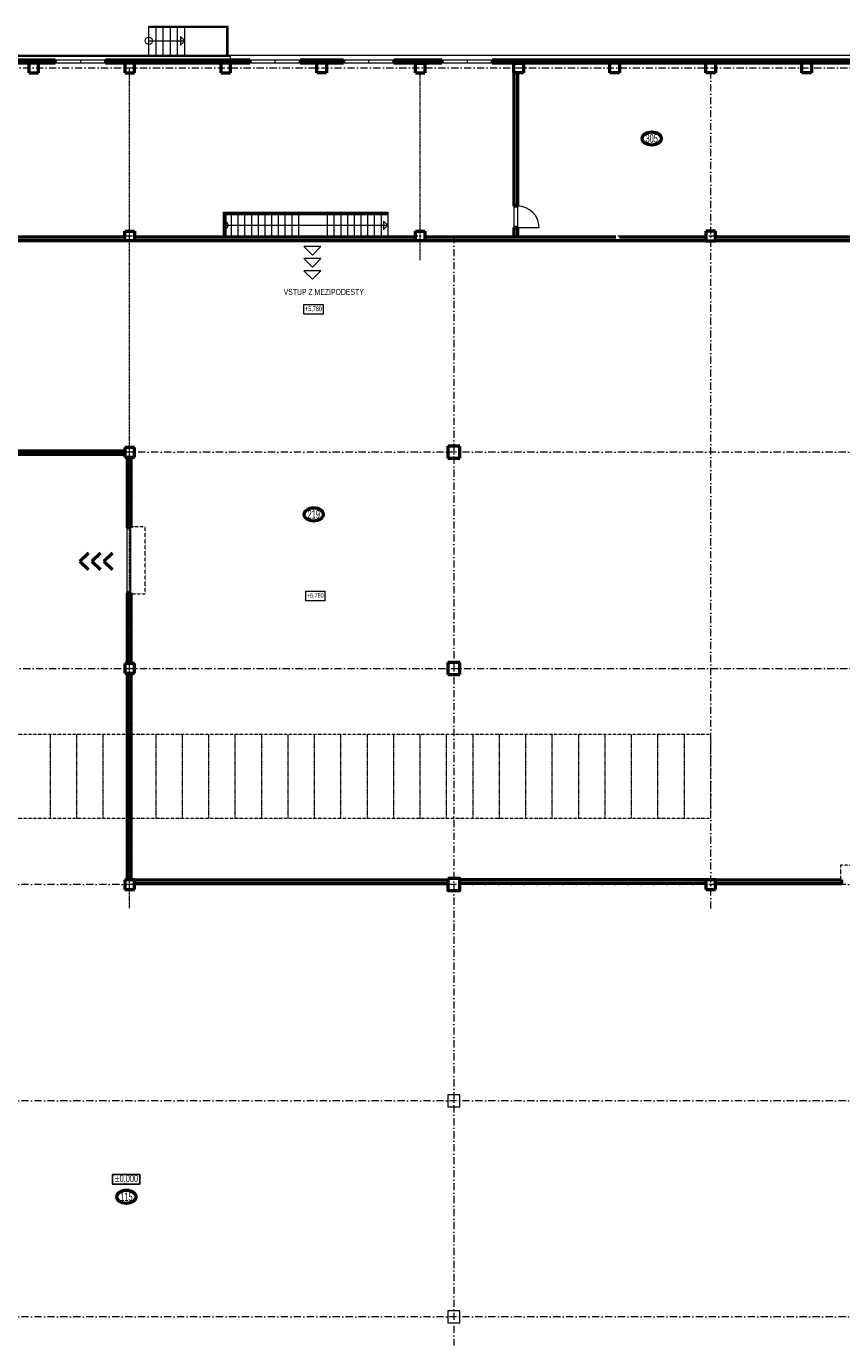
# Model space of a CAD drawing. Header units: millimetres. Extents: x 2886542 to 7567581, y -792623 to 134766.
# Tile 13 of 256: x 3365303 to 3399253, y -502353 to -447426. Entities that reach past the tile are written whole.
import ezdxf

# ---------------------------------------------------------------- set-up
doc = ezdxf.new("R2010")
doc.units = ezdxf.units.MM
for name, pattern in [('Cerchovana', [0.27, 0.15, -0.06, 0, -0.06]), ('Cerchovana 2 tecky', [0.33, 0.15, -0.06, 0, -0.06, 0, -0.06]), ('Cerchovana 2 tecky 0.5x', [0.22, 0.1, -0.04, 0, -0.04, 0, -0.04])]:
    doc.linetypes.add(name, pattern=pattern)
doc.layers.add('koty', color=140, linetype='Continuous')
for name, color, linetype, lineweight in [('Obecné01', 7, 'Continuous', 13), ('PŮDORYS', 7, 'Continuous', 13), ('SLOUPY_BET_1', 7, 'Continuous', 13), ('Standard', 7, 'Continuous', 25), ('VÝHLED', 7, 'Continuous', 25), ('ŘEZY_1', 7, 'Continuous', 13)]:
    doc.layers.add(name, color=color, linetype=linetype, lineweight=lineweight)
doc.styles.add('ARIALNARROW', font='txt')

msp = doc.modelspace()

# ---------------------------------------------------------------- linework, layer by layer
at = {"layer": 'Obecné01', "color": 250, "linetype": 'Continuous', "lineweight": 13}
for p, q in [((3370402.9, -448626.3), (3370402.9, -447426.3)), ((3373702.9, -447426.3), (3370402.9, -447426.3)), ((3373652.9, -447476.3), (3370402.9, -447476.3)), ((3370702.9, -448626.3), (3370702.9, -447426.3)), ((3371002.9, -448626.3), (3371002.9, -447426.3)), ((3371302.9, -448626.3), (3371302.9, -447426.3)), ((3371602.9, -448626.3), (3371602.9, -447426.3)), ((3371902.9, -448626.3), (3371902.9, -447426.3)), ((3373652.9, -448686.3), (3373652.9, -447476.3)), ((3373702.9, -448686.3), (3373702.9, -447426.3)), ((3370402.9, -448026.3), (3371902.9, -448026.3)), ((3371902.9, -448026.3), (3371725.9, -447849.3)), ((3371725.9, -447849.3), (3371725.9, -448203.3)), ((3371902.9, -448026.3), (3371725.9, -448203.3)), ((3332772.9, -448626.3), (3373652.9, -448626.3)), ((3373802.9, -448686.3), (3333002.9, -448686.3)), ((3373702.9, -448626.3), (3406432.9, -448626.3))]:
    msp.add_line(p, q, dxfattribs=at)
at = {"layer": 'Obecné01', "color": 250, "linetype": 'Continuous', "lineweight": 25}
for p, q in [((3368893.6, -495225.7), (3368893.6, -495634.4)), ((3370026.3, -495225.7), (3368893.6, -495225.7)), ((3370026.3, -495634.4), (3370026.3, -495225.7)), ((3368893.6, -495634.4), (3370026.3, -495634.4))]:
    msp.add_line(p, q, dxfattribs=at)
at = {"layer": 'Obecné01', "color": 250, "linetype": 'Continuous', "lineweight": 13}
msp.add_circle((3370402.9, -448026.3), 150, dxfattribs=at)
at = {"layer": 'Obecné01', "color": 250, "linetype": 'Continuous', "lineweight": 50}
for centre in [(3391345.2, -452093.5), (3377269.9, -467745.6), (3369467.1, -496157.6)]:
    msp.add_ellipse(centre, major_axis=(396.9, 0), ratio=0.6934461, dxfattribs=at)
at = {"layer": 'PŮDORYS', "color": 250, "linetype": 'Cerchovana', "lineweight": 13, "ltscale": 2000}
for p, q in [((3333302.9, -449156.3), (3405902.9, -449156.3)), ((3393802.9, -484156.3), (3393802.9, -449156.3)), ((3405902.9, -456156.3), (3333302.9, -456156.3)), ((3383102.9, -456156.3), (3383102.9, -502353.5)), ((3405902.9, -465156.3), (3333302.1, -465156.3)), ((3333302.9, -474156.3), (3405902.9, -474156.3)), ((3405902.9, -483156.3), (3333302.9, -483156.3)), ((3405902.9, -492156.3), (3333102.9, -492156.3)), ((3405902.9, -501156.3), (3333102.9, -501156.3))]:
    msp.add_line(p, q, dxfattribs=at)
at = {"layer": 'PŮDORYS', "color": 250, "linetype": 'Cerchovana', "lineweight": 13}
for p, q in [((3369602.9, -484156.3), (3369602.9, -449156.3)), ((3381702.9, -457156.3), (3381702.9, -449356.3))]:
    msp.add_line(p, q, dxfattribs=at)
at = {"layer": 'PŮDORYS', "color": 250, "linetype": 'Continuous', "lineweight": 13}
for p, q in [((3369502.9, -471006.3), (3369502.9, -468306.3)), ((3369652.9, -471006.3), (3369652.9, -468306.3))]:
    msp.add_line(p, q, dxfattribs=at)
at = {"layer": 'PŮDORYS', "color": 250, "linetype": 'Cerchovana 2 tecky', "lineweight": 13}
for p, q in [((3370252.9, -468256.3), (3369652.9, -468256.3)), ((3370252.9, -471056.3), (3370252.9, -468256.3)), ((3369652.9, -471056.3), (3370252.9, -471056.3)), ((3399202.9, -482356.3), (3399202.9, -482956.3)), ((3402002.9, -482356.3), (3399202.9, -482356.3))]:
    msp.add_line(p, q, dxfattribs=at)
at = {"layer": 'SLOUPY_BET_1', "color": 250}
for points in [[(3382852.9, -491906.3), (3382852.9, -492406.3), (3383352.9, -492406.3), (3383352.9, -491906.3), (3382852.9, -491906.3)], [(3382852.9, -500906.3), (3382852.9, -501406.3), (3383352.9, -501406.3), (3383352.9, -500906.3), (3382852.9, -500906.3)]]:
    msp.add_lwpolyline(points, close=True, dxfattribs=at)
at = {"layer": 'Standard', "color": 250, "linetype": 'Continuous', "lineweight": 13}
for p, q in [((3373802.9, -448836.3), (3373802.9, -448686.3)), ((3365602.8, -448956.3), (3365602.8, -448836.3)), ((3368602.9, -448836.3), (3366502.9, -448836.3)), ((3368602.9, -448956.3), (3366502.9, -448956.3)), ((3367552.9, -448836.3), (3367552.9, -448956.3)), ((3369602.8, -448956.3), (3369602.8, -448836.3)), ((3373602.8, -448956.3), (3373602.8, -448836.3)), ((3376702.9, -448836.3), (3374602.9, -448836.3)), ((3376702.9, -448956.3), (3374602.9, -448956.3)), ((3375652.9, -448836.3), (3375652.9, -448956.3)), ((3377602.8, -448956.3), (3377602.8, -448836.3)), ((3380602.9, -448836.3), (3378502.9, -448836.3)), ((3380602.9, -448956.3), (3378502.9, -448956.3)), ((3379552.9, -448836.3), (3379552.9, -448956.3)), ((3381702.9, -448956.3), (3381702.9, -448836.3)), ((3384702.9, -448836.3), (3382602.9, -448836.3)), ((3384702.9, -448956.3), (3382602.9, -448956.3)), ((3383652.9, -448836.3), (3383652.9, -448956.3)), ((3385802.9, -448956.3), (3385802.9, -448836.3)), ((3389802.8, -448956.3), (3389802.8, -448836.3)), ((3393802.8, -448956.3), (3393802.8, -448836.3)), ((3397802.8, -448956.3), (3397802.8, -448836.3))]:
    msp.add_line(p, q, dxfattribs=at)
at = {"layer": 'Standard', "color": 250, "linetype": 'Continuous', "lineweight": 50}
for p, q in [((3366502.9, -448836.3), (3364602.9, -448836.3)), ((3366502.9, -448956.3), (3364602.9, -448956.3)), ((3365802.9, -448956.3), (3365402.9, -448956.3)), ((3365402.9, -448956.3), (3365402.9, -449356.3)), ((3365802.9, -449356.3), (3365802.9, -448956.3)), ((3366502.9, -448836.3), (3366502.9, -448956.3)), ((3368602.9, -448836.3), (3368602.9, -448956.3)), ((3374602.9, -448836.3), (3368602.9, -448836.3)), ((3374602.9, -448956.3), (3368602.9, -448956.3)), ((3369802.9, -448956.3), (3369402.9, -448956.3)), ((3369402.9, -448956.3), (3369402.9, -449356.3)), ((3369802.9, -449356.3), (3369802.9, -448956.3)), ((3373802.9, -448956.3), (3373402.9, -448956.3)), ((3373402.9, -448956.3), (3373402.9, -449356.3)), ((3373802.9, -449356.3), (3373802.9, -448956.3)), ((3374602.9, -448836.3), (3374602.9, -448956.3)), ((3376702.9, -448836.3), (3376702.9, -448956.3)), ((3378502.9, -448836.3), (3376702.9, -448836.3)), ((3378502.9, -448956.3), (3376702.9, -448956.3)), ((3377402.9, -449356.3), (3377402.9, -448956.3)), ((3377802.9, -448956.3), (3377802.9, -449356.3)), ((3378502.9, -448836.3), (3378502.9, -448956.3)), ((3380602.9, -448836.3), (3380602.9, -448956.3)), ((3382602.9, -448836.3), (3380602.9, -448836.3)), ((3382602.9, -448956.3), (3380602.9, -448956.3)), ((3381502.9, -448956.3), (3381902.9, -448956.3)), ((3381502.9, -449356.3), (3381502.9, -448956.3)), ((3381902.9, -448956.3), (3381902.9, -449356.3)), ((3382602.9, -448836.3), (3382602.9, -448956.3)), ((3384702.9, -448836.3), (3384702.9, -448956.3)), ((3406202.9, -448836.3), (3384702.9, -448836.3)), ((3406102.9, -448956.3), (3384702.9, -448956.3)), ((3385602.9, -448956.3), (3386002.9, -448956.3)), ((3385602.9, -449356.3), (3385602.9, -448956.3)), ((3386002.9, -448956.3), (3386002.9, -449356.3)), ((3389602.9, -449356.3), (3389602.9, -448956.3)), ((3390002.9, -448956.3), (3390002.9, -449356.3)), ((3393602.9, -449356.3), (3393602.9, -448956.3)), ((3394002.9, -448956.3), (3394002.9, -449356.3)), ((3397602.9, -449356.3), (3397602.9, -448956.3)), ((3398002.9, -448956.3), (3398002.9, -449356.3)), ((3365402.9, -449356.3), (3365802.9, -449356.3)), ((3369402.9, -449356.3), (3369802.9, -449356.3)), ((3373402.9, -449356.3), (3373802.9, -449356.3)), ((3377802.9, -449356.3), (3377402.7, -449356.3)), ((3381502.9, -449356.3), (3381902.9, -449356.3)), ((3386002.9, -449356.3), (3385602.9, -449356.3)), ((3390002.9, -449356.3), (3389602.9, -449356.3)), ((3394002.9, -449356.3), (3393602.9, -449356.3)), ((3398002.9, -449356.3), (3397602.9, -449356.3)), ((3369402.9, -456356.3), (3369402.9, -455956.3)), ((3369402.9, -455956.3), (3369802.9, -455956.3)), ((3369802.9, -456356.3), (3369402.9, -456356.3)), ((3369802.9, -455956.3), (3369802.9, -456356.3)), ((3381502.9, -455956.3), (3381902.9, -455956.3)), ((3381502.9, -456356.3), (3381502.9, -455956.3)), ((3381902.9, -456356.3), (3381502.9, -456356.3)), ((3381902.9, -455956.3), (3381902.9, -456356.3)), ((3394002.9, -455956.3), (3393602.9, -455956.3)), ((3393602.9, -455956.3), (3393602.9, -456356.3)), ((3393602.9, -456356.3), (3394002.9, -456356.3)), ((3394002.9, -456356.3), (3394002.9, -455956.3)), ((3369402.9, -464956.3), (3369402.9, -465356.3)), ((3369802.9, -464956.3), (3369402.9, -464956.3)), ((3369802.9, -465356.3), (3369802.9, -464956.3)), ((3382852.9, -464906.3), (3382852.9, -465406.3)), ((3383352.9, -464906.3), (3382852.9, -464906.3)), ((3383352.9, -465406.3), (3383352.9, -464906.3)), ((3369402.9, -465356.3), (3369802.9, -465356.3)), ((3369502.9, -465356.3), (3369502.9, -468306.3)), ((3369652.9, -465356.3), (3369652.9, -468306.3)), ((3382852.9, -465406.3), (3383352.9, -465406.3)), ((3367532.9, -469692), (3367886.5, -469338.5)), ((3368032.9, -469692), (3368386.5, -469338.5)), ((3368532.9, -469692), (3368886.5, -469338.5)), ((3367532.9, -469692), (3367886.5, -470045.6)), ((3368032.9, -469692), (3368386.5, -470045.6)), ((3368532.9, -469692), (3368886.5, -470045.6)), ((3369502.9, -471006.3), (3369502.9, -473956.3)), ((3369652.9, -471006.3), (3369652.9, -473956.3)), ((3369802.9, -473956.3), (3369402.9, -473956.3)), ((3369402.9, -473956.3), (3369402.9, -474356.3)), ((3369802.9, -474356.3), (3369802.9, -473956.3)), ((3382852.9, -473906.3), (3382852.9, -474406.3)), ((3383352.9, -473906.3), (3382852.9, -473906.3)), ((3383352.9, -474406.3), (3383352.9, -473906.3)), ((3369402.9, -474356.3), (3369802.9, -474356.3)), ((3369502.9, -474356.3), (3369502.9, -482956.3)), ((3369652.9, -474356.3), (3369652.9, -482956.3)), ((3382852.9, -474406.3), (3383352.9, -474406.3)), ((3369802.9, -482956.3), (3369402.9, -482956.3)), ((3369402.9, -482956.3), (3369402.9, -483356.3)), ((3369402.9, -483356.3), (3369802.9, -483356.3)), ((3369802.9, -482956.3), (3382852.9, -482956.3)), ((3369802.9, -483356.3), (3369802.9, -482956.3)), ((3369802.9, -483106.3), (3382852.9, -483106.3)), ((3393602.9, -482956.3), (3383352.9, -482956.3)), ((3393602.9, -483106.3), (3383352.9, -483106.3)), ((3394002.9, -482956.3), (3393602.9, -482956.3)), ((3393602.9, -482956.3), (3393602.9, -483356.3)), ((3393602.9, -483356.3), (3394002.9, -483356.3)), ((3394002.9, -482956.3), (3399252.9, -482956.3)), ((3394002.9, -483356.3), (3394002.9, -482956.3)), ((3394002.9, -483106.3), (3399252.9, -483106.3))]:
    msp.add_line(p, q, dxfattribs=at)
msp.add_lwpolyline([(3382852.9, -482906.3), (3382852.9, -483406.3), (3383352.9, -483406.3), (3383352.9, -482906.3), (3382852.9, -482906.3)], close=True, dxfattribs=at)
at = {"layer": 'VÝHLED', "color": 250, "linetype": 'Continuous', "lineweight": 50}
msp.add_line((3386002.9, -449356.3), (3385602.9, -449356.3), dxfattribs=at)
at = {"layer": 'VÝHLED', "color": 250, "linetype": 'Continuous', "lineweight": 13}
for p, q in [((3373502.9, -455156.3), (3373502.9, -456206.3)), ((3373552.9, -455206.3), (3373552.9, -456206.3)), ((3373552.9, -455206.3), (3380352.9, -455206.3)), ((3373602.9, -455206.3), (3373602.9, -456206.3))]:
    msp.add_line(p, q, dxfattribs=at)
msp.add_arc((3373552.9, -455706.3), 150, 270, 90, dxfattribs=at)
at = {"layer": 'ŘEZY_1', "color": 250, "linetype": 'Continuous', "lineweight": 50}
for p, q in [((3385602.9, -449356.3), (3385602.9, -454906.3)), ((3385752.9, -449356.3), (3385752.9, -454906.3)), ((3385752.9, -454906.3), (3385602.9, -454906.3)), ((3385602.9, -455806.3), (3385602.9, -456206.3)), ((3385752.9, -455806.3), (3385602.9, -455806.3)), ((3385752.9, -455806.3), (3385752.9, -456206.3)), ((3369402.9, -456206.3), (3357702.9, -456206.3)), ((3369402.9, -456356.3), (3357702.9, -456356.3)), ((3381502.9, -456206.3), (3369802.9, -456206.3)), ((3381502.9, -456356.3), (3369802.9, -456356.3)), ((3389852.9, -456206.3), (3381902.9, -456206.3)), ((3393602.9, -456356.3), (3381902.9, -456356.3)), ((3393602.9, -456206.3), (3390002.9, -456206.3)), ((3405702.9, -456206.3), (3394002.9, -456206.3)), ((3405702.9, -456356.3), (3394002.9, -456356.3)), ((3369402.9, -465106.3), (3356352.1, -465106.3)), ((3369402.9, -465256.3), (3356352.1, -465256.3)), ((3369652.9, -468306.3), (3369502.9, -468306.3)), ((3369652.9, -471006.3), (3369502.9, -471006.3)), ((3399252.9, -482956.3), (3399252.9, -483106.3))]:
    msp.add_line(p, q, dxfattribs=at)
at = {"layer": 'ŘEZY_1', "color": 250, "linetype": 'Continuous', "lineweight": 13}
for p, q in [((3373502.9, -455156.3), (3380352.9, -455156.3)), ((3373552.9, -455256.3), (3380352.9, -455256.3)), ((3373832.9, -455206.3), (3373832.9, -456206.3)), ((3374112.9, -455206.3), (3374112.9, -456206.3)), ((3374392.9, -455206.3), (3374392.9, -456206.3)), ((3374672.9, -455206.3), (3374672.9, -456206.3)), ((3374952.9, -455206.3), (3374952.9, -456206.3)), ((3375232.9, -455206.3), (3375232.9, -456206.3)), ((3375512.9, -455206.3), (3375512.9, -456206.3)), ((3375792.9, -455206.3), (3375792.9, -456206.3)), ((3376072.9, -455206.3), (3376072.9, -456206.3)), ((3376352.9, -455206.3), (3376352.9, -456206.3)), ((3376632.9, -455206.3), (3376632.9, -456206.3)), ((3377832.9, -455206.3), (3377832.9, -456206.3)), ((3378112.9, -455206.3), (3378112.9, -456206.3)), ((3378392.9, -455206.3), (3378392.9, -456206.3)), ((3378672.9, -455206.3), (3378672.9, -456206.3)), ((3378952.9, -455206.3), (3378952.9, -456206.3)), ((3379232.9, -455206.3), (3379232.9, -456206.3)), ((3379512.9, -455206.3), (3379512.9, -456206.3)), ((3379792.9, -455206.3), (3379792.9, -456206.3)), ((3380072.9, -455206.3), (3380072.9, -456206.3)), ((3380352.9, -455156.3), (3380352.9, -456206.3)), ((3385752.9, -454856.3), (3385602.9, -454856.3)), ((3385602.9, -454906.3), (3385602.9, -455806.3)), ((3385752.9, -454906.3), (3385752.9, -455806.3)), ((3373552.9, -455706.3), (3380352.9, -455706.3)), ((3380352.9, -455706.3), (3380175.9, -455529.3)), ((3380175.9, -455529.3), (3380175.9, -455883.3)), ((3380352.9, -455706.3), (3380175.9, -455883.3)), ((3385752.9, -455856.3), (3385602.9, -455856.3)), ((3385752.9, -455806.3), (3386652.9, -455806.3)), ((3373552.9, -456156.3), (3375316.7, -456156.3)), ((3377216.9, -456946.5), (3376863.4, -456593)), ((3377570.5, -456593), (3376863.4, -456593)), ((3377216.9, -456946.5), (3377570.5, -456593)), ((3377216.9, -457450.1), (3376863.4, -457096.5)), ((3377570.5, -457096.5), (3376863.4, -457096.5)), ((3377216.9, -457450.1), (3377570.5, -457096.5)), ((3377216.9, -457953.6), (3376863.4, -457600.1)), ((3377570.5, -457600.1), (3376863.4, -457600.1)), ((3377216.9, -457953.6), (3377570.5, -457600.1)), ((3376858.4, -459408.7), (3376858.4, -459008.7)), ((3376858.4, -459008.7), (3377658.4, -459008.7)), ((3377658.4, -459008.7), (3377658.4, -459408.7)), ((3377658.4, -459408.7), (3376858.4, -459408.7)), ((3376935.9, -471341.4), (3376935.9, -470941.4)), ((3376935.9, -470941.4), (3377735.9, -470941.4)), ((3377735.9, -470941.4), (3377735.9, -471341.4)), ((3377735.9, -471341.4), (3376935.9, -471341.4))]:
    msp.add_line(p, q, dxfattribs=at)
at = {"layer": 'ŘEZY_1', "color": 250, "linetype": 'Cerchovana 2 tecky 0.5x', "lineweight": 13}
for p, q in [((3380912.9, -456156.3), (3380912.9, -456206.3)), ((3366302.9, -480406.3), (3366302.9, -476906.3)), ((3367402.9, -480406.3), (3367402.9, -476906.3)), ((3368502.9, -480406.3), (3368502.9, -476906.3)), ((3368973.9, -476823), (3368973.9, -476823)), ((3369602.9, -480406.3), (3369602.9, -476906.3)), ((3370702.9, -480406.3), (3370702.9, -476906.3)), ((3371802.9, -480406.3), (3371802.9, -476906.3)), ((3372902.9, -480406.3), (3372902.9, -476906.3)), ((3374002.9, -480406.3), (3374002.9, -476906.3)), ((3375102.9, -480406.3), (3375102.9, -476906.3)), ((3376202.9, -480406.3), (3376202.9, -476906.3)), ((3377302.9, -480406.3), (3377302.9, -476906.3)), ((3378402.9, -480406.3), (3378402.9, -476906.3)), ((3379502.9, -480406.3), (3379502.9, -476906.3)), ((3380602.9, -480406.3), (3380602.9, -476906.3)), ((3381702.9, -480406.3), (3381702.9, -476906.3)), ((3382802.9, -480406.3), (3382802.9, -476906.3)), ((3383902.9, -480406.3), (3383902.9, -476906.3)), ((3385002.9, -480406.3), (3385002.9, -476906.3)), ((3386102.9, -480406.3), (3386102.9, -476906.3)), ((3387202.9, -480406.3), (3387202.9, -476906.3)), ((3388302.9, -480406.3), (3388302.9, -476906.3)), ((3389402.9, -480406.3), (3389402.9, -476906.3)), ((3390502.9, -480406.3), (3390502.9, -476906.3)), ((3391602.9, -480406.3), (3391602.9, -476906.3)), ((3392702.9, -480406.3), (3392702.9, -476906.3))]:
    msp.add_line(p, q, dxfattribs=at)
at = {"layer": 'ŘEZY_1', "color": 250, "linetype": 'Cerchovana 2 tecky', "lineweight": 13}
for p, q in [((3393802.9, -476906.3), (3345402.9, -476906.3)), ((3393802.9, -480406.3), (3393802.9, -476906.3)), ((3393802.9, -480406.3), (3345402.9, -480406.3))]:
    msp.add_line(p, q, dxfattribs=at)
at = {"layer": 'ŘEZY_1', "color": 250, "linetype": 'Continuous', "lineweight": 13}
msp.add_arc((3385752.9, -455806.3), 900, 0, 90, dxfattribs=at)

# ---------------------------------------------------------------- texts
at = {"layer": 'koty', "color": 250, "linetype": 'Continuous', "lineweight": 140, "char_height": 200, "width": 641.903, "attachment_point": 5, "style": 'ARIALNARROW'}
for insert in [(3377258.4, -459202), (3377335.9, -471134.7)]:
    msp.add_mtext('\\W0.79;+5,780', dxfattribs=dict(at, insert=insert))
at = {"layer": 'Obecné01', "color": 250, "linetype": 'Continuous', "lineweight": 50, "char_height": 350, "attachment_point": 5, "style": 'ARIALNARROW'}
for s, insert, width in [('\\W0.76;305', (3391345.2, -452093.5), 644.411), ('\\W0.74;219', (3377269.9, -467745.6), 640.261)]:
    msp.add_mtext(s, dxfattribs=dict(at, insert=insert, width=width))
at = {"layer": 'Obecné01', "color": 250, "linetype": 'Continuous', "lineweight": 50, "insert": (3376017.3, -458483.5), "char_height": 250, "width": 2776.719, "attachment_point": 4, "rotation": 0.00037, "style": 'ARIALNARROW'}
msp.add_mtext('\\W0.80;VSTUP\\~Z\\~MEZIPODESTY', dxfattribs=at)
at = {"layer": 'Obecné01', "color": 250, "linetype": 'Continuous', "lineweight": 25, "insert": (3369467.4, -495422.1), "char_height": 300, "width": 951.163, "attachment_point": 5, "style": 'ARIALNARROW'}
msp.add_mtext('\\W0.78;±0,000', dxfattribs=at)
at = {"layer": 'Obecné01', "color": 250, "linetype": 'Continuous', "lineweight": 13, "insert": (3369467.1, -496157.6), "char_height": 350, "width": 636.362, "attachment_point": 5, "style": 'ARIALNARROW'}
msp.add_mtext('\\W0.71;115', dxfattribs=at)

doc.saveas('drawing.dxf')
